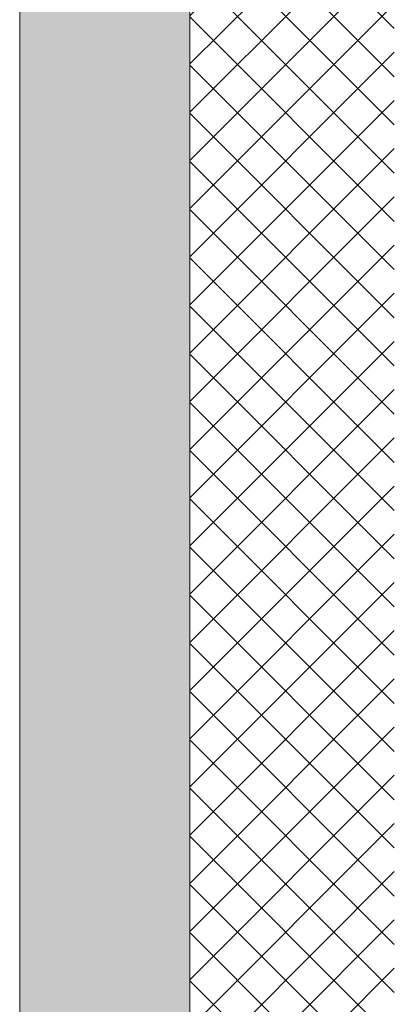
# Model space of a CAD drawing. Header units: millimetres. Extents: x -30280 to 19093, y -19284 to 4746.
# Tile 229 of 256: x -2101 to -1771, y -10076 to -9210. Entities that reach past the tile are written whole.
import ezdxf

# ---------------------------------------------------------------- set-up
doc = ezdxf.new("R2010")
doc.units = ezdxf.units.MM
doc.header["$MEASUREMENT"] = 0
doc.layers.add('12_FAÇ_Façana', color=7, linetype='Continuous')
doc.layers.add('12_FAÇ_Façana_Pluma_Nº__102', color=7, linetype='Continuous', lineweight=5, true_color=0xcccccc)
doc.layers.add('12_FAÇ_Façana_Pluma_Nº__174', color=7, linetype='Continuous', lineweight=13, true_color=0xe4ad2c)
doc.layers.add('12_FAÇ_Façana_Pluma_Nº__7', color=7, linetype='Continuous', lineweight=5)

# ---------------------------------------------------------------- blocks, each defined once
blk = doc.blocks.new('Muro_1_1', base_point=(-1681.11, -1193.98))
at = {"layer": '12_FAÇ_Façana_Pluma_Nº__102', "linetype": 'Continuous', "lineweight": 0, "true_color": 0xe5e5e5}
blk.add_hatch(color=254, dxfattribs=at).paths.add_polyline_path([(-2101.11, -1638.98), (-2101.11, -10658.98), (-1951.11, -10658.98), (-1951.11, -7438.98), (-1971.11, -7438.98), (-1971.11, -6988.97), (-1951.11, -6988.97), (-1951.11, -1638.98)])
at = {"layer": '12_FAÇ_Façana_Pluma_Nº__174', "linetype": 'Continuous', "lineweight": 13, "true_color": 0xe4ad2c}
h = blk.add_hatch(dxfattribs=at)
h.set_pattern_fill('SATE_Aislamiento_0001', color=42, style=0, pattern_type=2)
h.set_pattern_definition([(45, (0, 0), (-21.2132, 21.2132), []), (135, (0, 0), (21.2132, 21.2132), [])])
h.paths.add_polyline_path([(-1951.11, -10658.98), (-1771.11, -10658.98), (-1771.11, -7438.98), (-1951.11, -7438.98)])
at = {"layer": '12_FAÇ_Façana_Pluma_Nº__7', "color": 7, "linetype": 'Continuous', "lineweight": 5}
blk.add_line((-1951.11, -7438.98), (-1951.11, -10658.98), dxfattribs=at)
at = {"layer": '12_FAÇ_Façana_Pluma_Nº__7', "color": 7, "linetype": 'Continuous', "lineweight": 5, "flags": 128}
blk.add_lwpolyline([(-2101.11, -1638.98), (-2101.11, -10658.98)], dxfattribs=at)

msp = doc.modelspace()

# ---------------------------------------------------------------- block references
at = {"layer": '12_FAÇ_Façana', "color": 7, "lineweight": 20}
msp.add_blockref('Muro_1_1', (-1681.11, -1193.98), dxfattribs=at)

doc.saveas('drawing.dxf')
